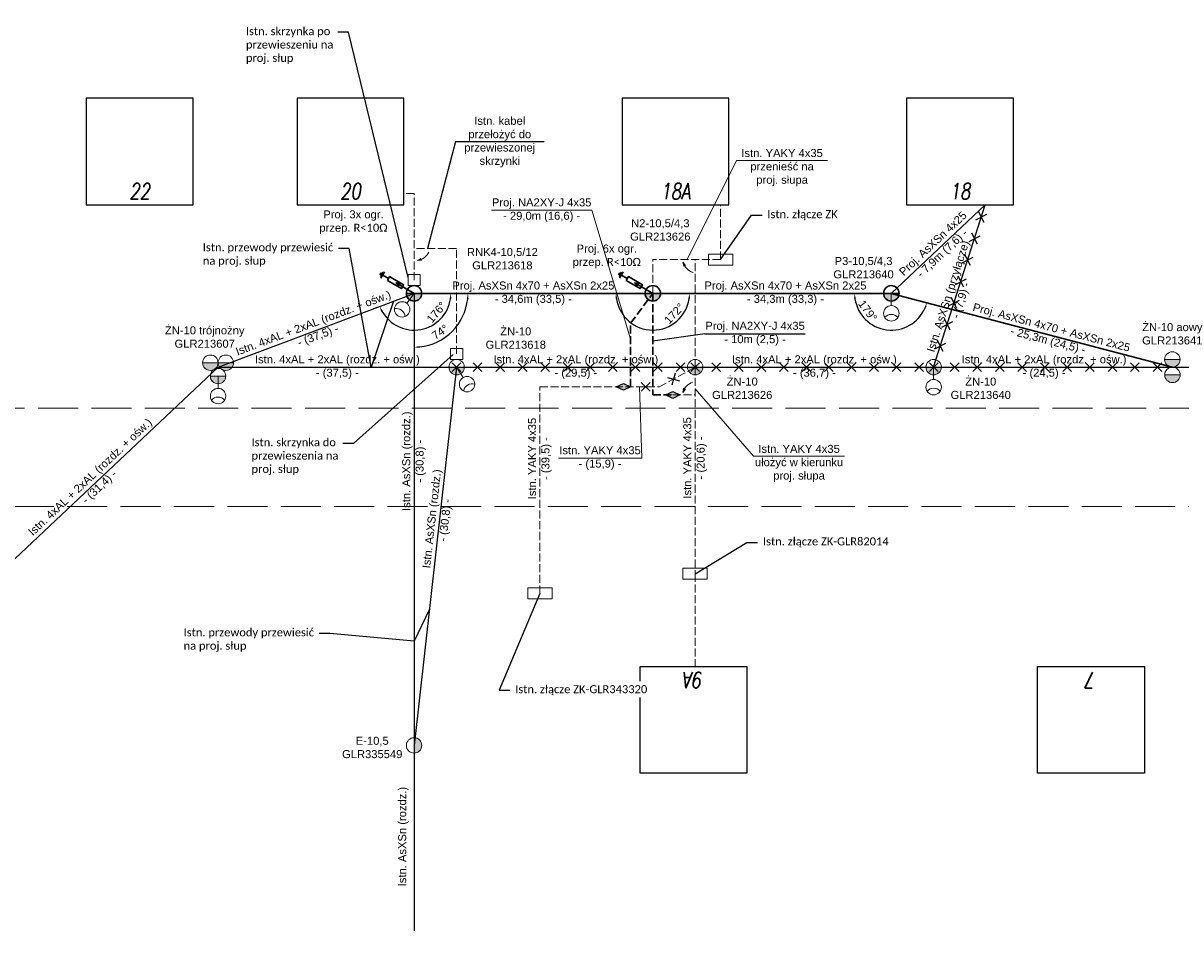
# Model space of a CAD drawing. Header units: metres. Extents: x 6536102 to 6570154, y 5559884 to 5568618.
# Tile 24 of 40: x 6541941 to 6542158, y 5564517 to 5564687. Entities that reach past the tile are written whole.
import ezdxf
from ezdxf import colors
from ezdxf.entities.mleader import LeaderData, LeaderLine
from ezdxf.lldxf.tags import DXFTag
from ezdxf.math import Vec2, Vec3

# ---------------------------------------------------------------- set-up
doc = ezdxf.new("R2010")
doc.units = ezdxf.units.M
doc.linetypes.add('1053', pattern=[2, 1.5, -0.5])
doc.layers.add('ELE_OSW', color=7, linetype='Continuous')
doc.layers.add('SCHEMATY_ELE', color=7, linetype='Continuous')
doc.styles.add('Romans_0.9', font='romans.shx', dxfattribs={"width": 0.75, "oblique": 9, "height": 0.1})
doc.styles.get("Standard").update_dxf_attribs({"font": 'arial.ttf'})
tags = doc.linetypes.add('ASXSN4X50+25', pattern='A,6.328383,-0.651518,["AsXSn 4x50+25",Standard,S=2.5,R=0,X=0,Y=-1.25],-25.651347,6.384745', length=39.015993).pattern_tags.tags
tags[6] = DXFTag(74, 10)
doc.dimstyles.new('ISO-25', dxfattribs={"dimtxt": 2.5, "dimasz": 2.5, "dimexe": 1.25, "dimexo": 0.625, "dimtad": 1, "dimtxsty": 'Standard', "dimcen": 2.5, "dimadec": 0, "dimazin": 0, "dimtfac": 1, "dimtmove": 0, "dimatfit": 3, "dimfxl": 1, "dimarcsym": 0})

# ---------------------------------------------------------------- blocks, each defined once
blk = doc.blocks.new('*D107')
at = {"color": 0, "linetype": 'ASXSN4X50+25', "lineweight": -2, "transparency": 16777216}
for p, q in [((6542095.91, 5564636.29), (6542095.28, 5564636.29)), ((6542110.68, 5564634.39), (6542111.28, 5564634.23))]:
    blk.add_line(p, q, dxfattribs=at)
blk.add_arc((6542103.42, 5564636.29), 6.88, 188.3332, 336.9598, dxfattribs=at)
at = {"color": 0, "linetype": 'ASXSN4X50+25', "transparency": 16777216}
for points in [[(6542096.44, 5564635.28), (6542096.77, 5564635.31), (6542096.53, 5564636.29)], [(6542109.59, 5564633.65), (6542109.91, 5564633.55), (6542110.08, 5564634.55)]]:
    blk.add_solid(points, dxfattribs=at)
at = {"layer": 'Defpoints', "color": 0, "linetype": 'ASXSN4X50+25', "transparency": 16777216}
for p in [(6542096.53, 5564636.29), (6542103.42, 5564636.29), (6542103.42, 5564636.29), (6542110.07, 5564634.55), (6542105.79, 5564629.83)]:
    blk.add_point(p, dxfattribs=at)
at = {"color": 0, "linetype": 'ASXSN4X50+25', "transparency": 16777216, "insert": (6542099, 5564633.03), "char_height": 1.8, "attachment_point": 5, "rotation": 306.4262}
blk.add_mtext('{\\H0.83333x;179%%D}', dxfattribs=at)
blk = doc.blocks.new('*D108')
at = {"color": 0, "linetype": 'ASXSN4X50+25', "lineweight": -2, "transparency": 16777216}
for p, q in [((6542058.12, 5564636.3), (6542050.61, 5564636.29)), ((6542059.37, 5564636.3), (6542066.88, 5564636.3))]:
    blk.add_line(p, q, dxfattribs=at)
blk.add_arc((6542058.75, 5564636.3), 6.88, 188.3459, 351.6687, dxfattribs=at)
at = {"color": 0, "linetype": 'ASXSN4X50+25', "lineweight": 50, "transparency": 16777216}
for points in [[(6542051.77, 5564635.28), (6542052.1, 5564635.31), (6542051.86, 5564636.29)], [(6542065.39, 5564635.31), (6542065.72, 5564635.29), (6542065.63, 5564636.3)]]:
    blk.add_solid(points, dxfattribs=at)
at = {"layer": 'Defpoints', "color": 0, "linetype": 'ASXSN4X50+25', "lineweight": 50, "transparency": 16777216}
for p in [(6542051.74, 5564636.3), (6542058.75, 5564636.3), (6542058.75, 5564636.3), (6542065.63, 5564636.3), (6542055.31, 5564630.33)]:
    blk.add_point(p, dxfattribs=at)
at = {"color": 0, "linetype": 'ASXSN4X50+25', "transparency": 16777216, "insert": (6542062.76, 5564632.53), "char_height": 1.8, "attachment_point": 5, "rotation": 46.7913}
blk.add_mtext('{\\H0.83333x;172%%D}', dxfattribs=at)
blk = doc.blocks.new('_None')
blk = doc.blocks.new('*D230')
at = {"color": 0, "linetype": 'ASXSN4X50+25', "lineweight": -2, "transparency": 16777216}
for p, q in [((6542021.11, 5564636.3), (6542022.18, 5564636.3)), ((6542007.05, 5564633.66), (6542006.43, 5564633.43))]:
    blk.add_line(p, q, dxfattribs=at)
blk.add_arc((6542014.05, 5564636.3), 6.88, 208.9492, 351.6687, dxfattribs=at)
at = {"color": 0, "linetype": 'ASXSN4X50+25', "lineweight": 50, "transparency": 16777216}
for points in [[(6542020.69, 5564635.31), (6542021.02, 5564635.29), (6542020.93, 5564636.3)], [(6542007.87, 5564632.89), (6542008.17, 5564633.03), (6542007.6, 5564633.87)]]:
    blk.add_solid(points, dxfattribs=at)
at = {"layer": 'Defpoints', "color": 0, "linetype": 'ASXSN4X50+25', "lineweight": 50, "transparency": 16777216}
for p in [(6542014.05, 5564636.3), (6542014.05, 5564636.3), (6542020.49, 5564636.3), (6542007.64, 5564633.88), (6542012.12, 5564629.69)]:
    blk.add_point(p, dxfattribs=at)
at = {"color": 0, "linetype": 'ASXSN4X50+25', "transparency": 16777216, "insert": (6542018.24, 5564632.75), "char_height": 1.8, "attachment_point": 5, "rotation": 49.7499}
blk.add_mtext('{\\H0.83333x;176%%D}', dxfattribs=at)
blk = doc.blocks.new('*D291')
at = {"color": 0, "linetype": 'ASXSN4X50+25', "lineweight": -2, "transparency": 16777216}
for p, q in [((6542020.14, 5564636.3), (6542025.38, 5564636.3)), ((6542014.05, 5564628.79), (6542014.05, 5564624.96))]:
    blk.add_line(p, q, dxfattribs=at)
blk.add_arc((6542014.05, 5564636.3), 10.08, 275.6842, 354.3158, dxfattribs=at)
at = {"color": 0, "linetype": 'ASXSN4X50+25', "lineweight": 50, "transparency": 16777216}
for points in [[(6542023.91, 5564635.3), (6542024.25, 5564635.29), (6542024.13, 5564636.3)], [(6542015.05, 5564626.09), (6542015.04, 5564626.43), (6542014.05, 5564626.21)]]:
    blk.add_solid(points, dxfattribs=at)
at = {"layer": 'Defpoints', "color": 0, "linetype": 'ASXSN4X50+25', "lineweight": 50, "transparency": 16777216}
for p in [(6542014.05, 5564636.3), (6542014.05, 5564636.3), (6542019.52, 5564636.3), (6542022.78, 5564631.25), (6542014.05, 5564629.41)]:
    blk.add_point(p, dxfattribs=at)
at = {"color": 0, "linetype": 'ASXSN4X50+25', "transparency": 16777216, "insert": (6542018.91, 5564629.07), "char_height": 1.8, "attachment_point": 5, "rotation": 33.9357}
blk.add_mtext('{\\H0.83333x;74%%D}', dxfattribs=at)

msp = doc.modelspace()

# ---------------------------------------------------------------- hatches: boundary and pattern name
h = msp.add_hatch(color=256)
h.dxf.hatch_style = 1
h.paths.add_polyline_path([(6542054.598, 5564618.781), (6542053.232, 5564618.152), (6542051.867, 5564618.781), (6542053.232, 5564619.409)])
h = msp.add_hatch(color=256)
h.dxf.hatch_style = 1
h.paths.add_polyline_path([(6542063.84, 5564617.267), (6542062.475, 5564616.639), (6542061.11, 5564617.267), (6542062.475, 5564617.895)])
at = {"layer": 'SCHEMATY_ELE', "linetype": '1053', "lineweight": 18}
h = msp.add_hatch(color=256, dxfattribs=at)
h.dxf.hatch_style = 1
h.paths.add_polyline_path([(6542014.606, 5564642.461), (6542015.409, 5564642.485), (6542015.308, 5564642.851)])
h = msp.add_hatch(color=256, dxfattribs=at)
h.dxf.hatch_style = 1
h.paths.add_polyline_path([(6542064.378, 5564642.15), (6542064.54, 5564641.363), (6542064.883, 5564641.526)])
at = {"layer": 'SCHEMATY_ELE', "lineweight": 30}
h = msp.add_hatch(color=7, dxfattribs=at)
h.dxf.hatch_style = 1
h.paths.add_polyline_path([(6542056.06, 5564638.115), (6542055.367, 5564638.27), (6542055.842, 5564637.742)])
h = msp.add_hatch(color=0, dxfattribs=at)
h.dxf.hatch_style = 1
edge = h.paths.add_edge_path()
edge.add_line((6542015.491, 5564636.295), (6542012.599, 5564636.295))
edge.add_arc((6542014.045, 5564636.295), 1.446, 180, 360)
h = msp.add_hatch(color=0, dxfattribs=at)
h.dxf.hatch_style = 1
edge = h.paths.add_edge_path()
edge.add_line((6542060.193, 5564636.295), (6542057.301, 5564636.295))
edge.add_arc((6542058.747, 5564636.295), 1.446, 180, 360)
h = msp.add_hatch(color=0, dxfattribs=at)
h.dxf.hatch_style = 1
edge = h.paths.add_edge_path()
edge.add_line((6542104.862, 5564636.295), (6542101.97, 5564636.295))
edge.add_arc((6542103.416, 5564636.295), 1.446, 180, 360)
at = {"layer": 'SCHEMATY_ELE', "lineweight": 18}
h = msp.add_hatch(color=8, dxfattribs=at)
h.dxf.hatch_style = 1
edge = h.paths.add_edge_path()
edge.add_line((6542157.484, 5564623.918), (6542154.592, 5564623.918))
edge.add_arc((6542156.038, 5564623.918), 1.446, 180, 360)
h = msp.add_hatch(color=8, dxfattribs=at)
h.dxf.hatch_style = 1
edge = h.paths.add_edge_path()
edge.add_line((6541977.336, 5564623.307), (6541974.445, 5564623.307))
edge.add_arc((6541975.891, 5564623.307), 1.446, 180, 360)
h = msp.add_hatch(color=8, dxfattribs=at)
h.dxf.hatch_style = 1
edge = h.paths.add_edge_path()
edge.add_line((6541980.228, 5564623.307), (6541977.336, 5564623.307))
edge.add_arc((6541978.782, 5564623.307), 1.446, 180, 360)
h = msp.add_hatch(color=8, dxfattribs=at)
h.dxf.hatch_style = 1
edge = h.paths.add_edge_path()
edge.add_line((6542023.452, 5564622.472), (6542020.56, 5564622.472))
edge.add_arc((6542022.006, 5564622.472), 1.446, 180, 360)
h = msp.add_hatch(color=8, dxfattribs=at)
h.dxf.hatch_style = 1
edge = h.paths.add_edge_path()
edge.add_line((6542068.121, 5564622.472), (6542065.23, 5564622.472))
edge.add_arc((6542066.676, 5564622.472), 1.446, 180, 360)
h = msp.add_hatch(color=8, dxfattribs=at)
h.dxf.hatch_style = 1
edge = h.paths.add_edge_path()
edge.add_line((6542112.791, 5564622.472), (6542109.899, 5564622.472))
edge.add_arc((6542111.345, 5564622.472), 1.446, 180, 360)
h = msp.add_hatch(color=8, dxfattribs=at)
h.dxf.hatch_style = 1
edge = h.paths.add_edge_path()
edge.add_line((6541978.782, 5564620.803), (6541975.891, 5564620.803))
edge.add_arc((6541977.336, 5564620.803), 1.446, 180, 360)
h = msp.add_hatch(color=8, dxfattribs=at)
h.dxf.hatch_style = 1
edge = h.paths.add_edge_path()
edge.add_line((6542157.507, 5564621.026), (6542154.616, 5564621.026))
edge.add_arc((6542156.062, 5564621.026), 1.446, 180, 360)
at = {"layer": 'SCHEMATY_ELE', "linetype": '1053', "lineweight": 18}
h = msp.add_hatch(color=256, dxfattribs=at)
h.dxf.hatch_style = 1
h.paths.add_polyline_path([(6542064.346, 5564617.732), (6542064.508, 5564618.519), (6542064.851, 5564618.356)])
at = {"layer": 'SCHEMATY_ELE', "lineweight": 18}
h = msp.add_hatch(color=8, dxfattribs=at)
h.dxf.hatch_style = 1
edge = h.paths.add_edge_path()
edge.add_line((6542014.045, 5564550.189), (6542014.045, 5564553.081))
edge.add_arc((6542014.045, 5564551.635), 1.446, -90, 90, ccw=False)

# ---------------------------------------------------------------- linework, layer by layer
for p, q in [((6542021.784, 5564664.75), (6542016.534, 5564644.672)), ((6542021.784, 5564664.75), (6542038.399, 5564664.75)), ((6542068.513, 5564628.748), (6542058.747, 5564627.342)), ((6542068.513, 5564628.748), (6542087.279, 5564628.748))]:
    msp.add_line(p, q)
at = {"lineweight": 18}
for p, q in [((6542074.442, 5564661.177), (6542065.213, 5564642.615)), ((6542074.442, 5564661.177), (6542091.481, 5564661.177)), ((6542028.553, 5564651.859), (6542047.319, 5564651.859)), ((6542047.319, 5564651.859), (6542054.598, 5564627.772)), ((6542056.664, 5564605.441), (6542056.276, 5564618.781)), ((6542077.617, 5564605.778), (6542066.676, 5564618.421)), ((6542041.063, 5564605.441), (6542056.664, 5564605.441)), ((6542077.617, 5564605.778), (6542094.656, 5564605.778))]:
    msp.add_line(p, q, dxfattribs=at)
at = {"lineweight": 30}
for p, q in [((6542103.416, 5564636.295), (6542121, 5564652.858)), ((6542058.715, 5564636.295), (6542014.045, 5564636.295)), ((6542058.747, 5564636.295), (6542103.416, 5564636.295)), ((6542103.416, 5564636.295), (6542156.015, 5564622.472))]:
    msp.add_line(p, q, dxfattribs=at)
at = {"color": 8}
for p, q in [((6542111.345, 5564622.472), (6542121, 5564652.858)), ((6541977.336, 5564622.472), (6542014.045, 5564636.295)), ((6542014.045, 5564636.295), (6542014.045, 5564551.635)), ((6541931.411, 5564579.206), (6541977.336, 5564622.472)), ((6541977.336, 5564622.472), (6542022.006, 5564622.472)), ((6542022.007, 5564622.472), (6542014.045, 5564551.635)), ((6542022.006, 5564622.472), (6542066.676, 5564622.472)), ((6542066.676, 5564622.472), (6542111.345, 5564622.472)), ((6542111.345, 5564622.472), (6542156.015, 5564622.472)), ((6542156.015, 5564622.472), (6542200.684, 5564622.472)), ((6542014.045, 5564551.635), (6542014.045, 5564516.909))]:
    msp.add_line(p, q, dxfattribs=at)
at = {"color": 1}
for p, q in [((6542119.249, 5564650.044), (6542121.3, 5564651.106)), ((6542120.806, 5564649.549), (6542119.744, 5564651.6)), ((6542117.972, 5564646.023), (6542120.023, 5564647.084)), ((6542119.528, 5564645.528), (6542118.466, 5564647.579)), ((6542118.25, 5564641.507), (6542117.188, 5564643.558)), ((6542116.694, 5564642.001), (6542118.745, 5564643.063)), ((6542116.972, 5564637.486), (6542115.911, 5564639.536)), ((6542115.416, 5564637.98), (6542117.467, 5564639.042)), ((6542114.138, 5564633.959), (6542116.189, 5564635.021)), ((6542115.695, 5564633.464), (6542114.633, 5564635.515)), ((6542112.861, 5564629.938), (6542114.911, 5564630.999)), ((6542114.417, 5564629.443), (6542113.355, 5564631.494)), ((6542111.583, 5564625.916), (6542113.634, 5564626.978)), ((6542113.139, 5564625.422), (6542112.077, 5564627.473)), ((6542021.19, 5564621.655), (6542022.823, 5564623.288)), ((6542021.19, 5564623.288), (6542022.823, 5564621.655)), ((6542025.12, 5564621.655), (6542026.753, 5564623.288)), ((6542025.12, 5564623.288), (6542026.753, 5564621.655)), ((6542029.34, 5564621.655), (6542030.973, 5564623.288)), ((6542029.34, 5564623.288), (6542030.973, 5564621.655)), ((6542033.559, 5564621.655), (6542035.192, 5564623.288)), ((6542033.559, 5564623.288), (6542035.192, 5564621.655)), ((6542037.779, 5564621.655), (6542039.412, 5564623.288)), ((6542037.779, 5564623.288), (6542039.412, 5564621.655)), ((6542041.998, 5564621.655), (6542043.631, 5564623.288)), ((6542041.998, 5564623.288), (6542043.631, 5564621.655)), ((6542046.217, 5564621.655), (6542047.85, 5564623.288)), ((6542046.217, 5564623.288), (6542047.85, 5564621.655)), ((6542050.437, 5564621.655), (6542052.07, 5564623.288)), ((6542050.437, 5564623.288), (6542052.07, 5564621.655)), ((6542054.656, 5564621.655), (6542056.289, 5564623.288)), ((6542054.656, 5564623.288), (6542056.289, 5564621.655)), ((6542058.875, 5564621.655), (6542060.508, 5564623.288)), ((6542058.875, 5564623.288), (6542060.508, 5564621.655)), ((6542063.094, 5564621.655), (6542064.727, 5564623.288)), ((6542063.094, 5564623.288), (6542064.727, 5564621.655)), ((6542065.875, 5564623.305), (6542067.508, 5564621.672)), ((6542067.508, 5564623.305), (6542065.875, 5564621.672)), ((6542069.822, 5564621.655), (6542071.455, 5564623.288)), ((6542069.822, 5564623.288), (6542071.455, 5564621.655)), ((6542074.041, 5564621.655), (6542075.674, 5564623.288)), ((6542074.041, 5564623.288), (6542075.674, 5564621.655)), ((6542078.261, 5564621.655), (6542079.894, 5564623.288)), ((6542078.261, 5564623.288), (6542079.894, 5564621.655)), ((6542082.48, 5564621.655), (6542084.113, 5564623.288)), ((6542082.48, 5564623.288), (6542084.113, 5564621.655)), ((6542086.699, 5564621.655), (6542088.332, 5564623.288)), ((6542086.699, 5564623.288), (6542088.332, 5564621.655)), ((6542090.919, 5564621.655), (6542092.552, 5564623.288)), ((6542090.919, 5564623.288), (6542092.552, 5564621.655)), ((6542095.138, 5564621.655), (6542096.771, 5564623.288)), ((6542095.138, 5564623.288), (6542096.771, 5564621.655)), ((6542099.358, 5564621.655), (6542100.991, 5564623.288)), ((6542099.358, 5564623.288), (6542100.991, 5564621.655)), ((6542103.577, 5564621.655), (6542105.21, 5564623.288)), ((6542103.577, 5564623.288), (6542105.21, 5564621.655)), ((6542107.796, 5564621.655), (6542109.429, 5564623.288)), ((6542107.796, 5564623.288), (6542109.429, 5564621.655)), ((6542110.545, 5564623.305), (6542112.178, 5564621.672)), ((6542112.178, 5564623.305), (6542110.545, 5564621.672)), ((6542114.459, 5564621.655), (6542116.093, 5564623.288)), ((6542114.459, 5564623.288), (6542116.093, 5564621.655)), ((6542118.679, 5564621.655), (6542120.312, 5564623.288)), ((6542118.679, 5564623.288), (6542120.312, 5564621.655)), ((6542122.898, 5564621.655), (6542124.531, 5564623.288)), ((6542122.898, 5564623.288), (6542124.531, 5564621.655)), ((6542127.118, 5564621.655), (6542128.751, 5564623.288)), ((6542127.118, 5564623.288), (6542128.751, 5564621.655)), ((6542131.337, 5564621.655), (6542132.97, 5564623.288)), ((6542131.337, 5564623.288), (6542132.97, 5564621.655)), ((6542135.556, 5564621.655), (6542137.189, 5564623.288)), ((6542135.556, 5564623.288), (6542137.189, 5564621.655)), ((6542139.776, 5564621.655), (6542141.409, 5564623.288)), ((6542139.776, 5564623.288), (6542141.409, 5564621.655)), ((6542143.995, 5564621.655), (6542145.628, 5564623.288)), ((6542143.995, 5564623.288), (6542145.628, 5564621.655)), ((6542148.215, 5564621.655), (6542149.848, 5564623.288)), ((6542148.215, 5564623.288), (6542149.848, 5564621.655)), ((6542152.434, 5564621.655), (6542154.067, 5564623.288)), ((6542152.434, 5564623.288), (6542154.067, 5564621.655)), ((6542056.597, 5564619.597), (6542058.23, 5564617.964)), ((6542058.23, 5564619.597), (6542056.597, 5564617.964)), ((6542061.506, 5564620.561), (6542063.724, 5564619.917)), ((6542062.937, 5564621.348), (6542062.293, 5564619.13))]:
    msp.add_line(p, q, dxfattribs=at)
at = {"color": 0, "linetype": '1053', "lineweight": 9, "ltscale": 5}
for p, q in [((6541843.618, 5564614.821), (6542526.32, 5564614.821)), ((6541689.08, 5564596.405), (6542891.293, 5564596.405))]:
    msp.add_line(p, q, dxfattribs=at)
at = {"color": 8, "ltscale": 0.5}
for points in [[(6541952.66, 5564652.858), (6541972.66, 5564652.858), (6541972.66, 5564672.858), (6541952.66, 5564672.858)], [(6541992.129, 5564652.858), (6542012.129, 5564652.858), (6542012.129, 5564672.858), (6541992.129, 5564672.858)], [(6542052.985, 5564652.858), (6542072.985, 5564652.858), (6542072.985, 5564672.858), (6542052.985, 5564672.858)], [(6542106.287, 5564652.858), (6542126.287, 5564652.858), (6542126.287, 5564672.858), (6542106.287, 5564672.858)], [(6542056.358, 5564566.433), (6542076.358, 5564566.433), (6542076.358, 5564546.433), (6542056.358, 5564546.433)], [(6542130.822, 5564566.433), (6542150.822, 5564566.433), (6542150.822, 5564546.433), (6542130.822, 5564546.433)]]:
    msp.add_lwpolyline(points, close=True, dxfattribs=at)
for points in [[(6542054.598, 5564618.781), (6542053.232, 5564618.152), (6542051.867, 5564618.781), (6542053.232, 5564619.409), (6542054.598, 5564618.781)], [(6542063.84, 5564617.267), (6542062.475, 5564616.639), (6542061.11, 5564617.267), (6542062.475, 5564617.895), (6542063.84, 5564617.267)]]:
    msp.add_lwpolyline(points)
at = {"layer": 'SCHEMATY_ELE', "color": 8, "linetype": '1053', "lineweight": 18}
for p, q in [((6542071.429, 5564642.615), (6542058.747, 5564642.615)), ((6542066.676, 5564622.472), (6542066.676, 5564583.799)), ((6542062.475, 5564617.267), (6542066.676, 5564617.267)), ((6542066.676, 5564583.799), (6542066.676, 5564566.433))]:
    msp.add_line(p, q, dxfattribs=at)
at = {"layer": 'SCHEMATY_ELE', "color": 7, "lineweight": 30}
for p, q in [((6542052.586, 5564640.167), (6542052.349, 5564639.762)), ((6542052.904, 5564640.244), (6542052.438, 5564639.447)), ((6542053.228, 5564640.329), (6542052.523, 5564639.124)), ((6542053.968, 5564639.088), (6542052.875, 5564639.726)), ((6542058.747, 5564636.295), (6542055.367, 5564638.27))]:
    msp.add_line(p, q, dxfattribs=at)
at = {"layer": 'SCHEMATY_ELE', "color": 8, "lineweight": 18}
for p, q in [((6542012.676, 5564634.452), (6542014.045, 5564636.295)), ((6542103.416, 5564634), (6542103.416, 5564636.295)), ((6542023.21, 5564620.518), (6542022.006, 5564622.472)), ((6542111.345, 5564620.176), (6542111.345, 5564622.472)), ((6541977.336, 5564618.507), (6541977.336, 5564620.803))]:
    msp.add_line(p, q, dxfattribs=at)
at = {"layer": 'SCHEMATY_ELE', "color": 8, "linetype": '1053', "lineweight": 18}
for points in [[(6542014.055, 5564638.781), (6542014.055, 5564654.975), (6542012.129, 5564654.975)], [(6542022.006, 5564624.958), (6542022.006, 5564644.672), (6542014.055, 5564644.672)], [(6542058.747, 5564636.295), (6542058.747, 5564642.615)], [(6542066.708, 5564622.472), (6542066.708, 5564642.615)], [(6542037.613, 5564580.107), (6542037.613, 5564618.781), (6542059.964, 5564618.781), (6542066.676, 5564622.472)]]:
    msp.add_lwpolyline(points, dxfattribs=at)
at = {"layer": 'SCHEMATY_ELE', "color": 8, "lineweight": 18}
for points in [[(6542069.149, 5564643.655), (6542073.71, 5564643.655), (6542073.71, 5564641.575), (6542069.149, 5564641.575)], [(6542012.914, 5564639.821), (6542015.195, 5564639.821), (6542015.195, 5564637.741), (6542012.914, 5564637.741)], [(6542020.866, 5564625.998), (6542023.146, 5564625.998), (6542023.146, 5564623.918), (6542020.866, 5564623.918)], [(6542064.395, 5564584.839), (6542068.956, 5564584.839), (6542068.956, 5564582.759), (6542064.395, 5564582.759)], [(6542035.332, 5564581.147), (6542039.893, 5564581.147), (6542039.893, 5564579.067), (6542035.332, 5564579.067)]]:
    msp.add_lwpolyline(points, close=True, dxfattribs=at)
at = {"layer": 'SCHEMATY_ELE', "linetype": '1053', "lineweight": 18}
for points in [[(6542014.606, 5564642.461), (6542015.409, 5564642.485), (6542015.308, 5564642.851), (6542014.606, 5564642.461)], [(6542064.378, 5564642.15), (6542064.54, 5564641.363), (6542064.883, 5564641.526), (6542064.378, 5564642.15)], [(6542064.346, 5564617.732), (6542064.508, 5564618.519), (6542064.851, 5564618.356), (6542064.346, 5564617.732)]]:
    msp.add_lwpolyline(points, dxfattribs=at)
at = {"layer": 'SCHEMATY_ELE', "color": 7, "lineweight": 30}
for points in [[(6542053.763, 5564638.737), (6542056.381, 5564637.207), (6542056.791, 5564637.908), (6542054.173, 5564639.439)], [(6542056.06, 5564638.115), (6542055.367, 5564638.27), (6542055.842, 5564637.742)]]:
    msp.add_lwpolyline(points, close=True, dxfattribs=at)
at = {"layer": 'SCHEMATY_ELE', "color": 0, "lineweight": 30}
for points in [[(6542015.491, 5564636.295), (6542012.599, 5564636.295, 1)], [(6542060.193, 5564636.295), (6542057.301, 5564636.295, 1)], [(6542104.862, 5564636.295), (6542101.97, 5564636.295, 1)]]:
    msp.add_lwpolyline(points, format="xyb", close=True, dxfattribs=at)
at = {"layer": 'SCHEMATY_ELE', "linetype": '1053', "lineweight": 30}
for points in [[(6542054.598, 5564618.781), (6542054.598, 5564630.727), (6542058.747, 5564636.295)], [(6542058.747, 5564636.295), (6542058.747, 5564617.267), (6542062.475, 5564617.267)]]:
    msp.add_lwpolyline(points, dxfattribs=at)
at = {"layer": 'SCHEMATY_ELE', "color": 8, "lineweight": 18}
for points in [[(6542104.661, 5564631.818, 0.4360015), (6542102.172, 5564631.818)], [(6542025.414, 5564619.313, 0.4360015), (6542023.294, 5564618.007)], [(6542112.59, 5564617.995, 0.4360015), (6542110.1, 5564617.995)], [(6541978.581, 5564616.326, 0.4360015), (6541976.092, 5564616.326)]]:
    msp.add_lwpolyline(points, format="xyb", dxfattribs=at)
for points in [[(6542157.484, 5564623.918), (6542154.592, 5564623.918, 1)], [(6541977.336, 5564623.307), (6541974.445, 5564623.307, 1)], [(6541980.228, 5564623.307), (6541977.336, 5564623.307, 1)], [(6542023.452, 5564622.472), (6542020.56, 5564622.472, 1)], [(6542068.121, 5564622.472), (6542065.23, 5564622.472, 1)], [(6542112.791, 5564622.472), (6542109.899, 5564622.472, 1)], [(6541978.782, 5564620.803), (6541975.891, 5564620.803, 1)], [(6542157.507, 5564621.026), (6542154.616, 5564621.026, 1)], [(6542014.045, 5564550.189), (6542014.045, 5564553.081, -1)]]:
    msp.add_lwpolyline(points, format="xyb", close=True, dxfattribs=at)
at = {"layer": 'SCHEMATY_ELE', "color": 0, "lineweight": 30}
for centre in [(6542014.045, 5564636.295), (6542058.747, 5564636.295), (6542103.416, 5564636.295)]:
    msp.add_circle(centre, 1.446, dxfattribs=at)
at = {"layer": 'SCHEMATY_ELE', "color": 8, "lineweight": 18}
for centre in [(6542103.416, 5564632.554), (6541975.891, 5564623.307), (6541978.782, 5564623.307), (6542022.006, 5564622.472), (6542066.676, 5564622.472), (6542111.345, 5564622.472), (6542156.038, 5564623.918), (6541977.336, 5564620.803), (6542156.062, 5564621.026), (6542023.968, 5564619.287), (6542111.345, 5564618.731), (6541977.336, 5564617.061), (6542014.045, 5564551.635)]:
    msp.add_circle(centre, 1.446, dxfattribs=at)
at = {"layer": 'SCHEMATY_ELE', "lineweight": 18}
for centre, start, end in [((6542014.274, 5564645.294), 276.68099, 333.4364), ((6542067.11, 5564642.965), 196.62229, 253.37771), ((6542067.078, 5564616.916), 106.62229, 163.37771)]:
    msp.add_arc(centre, 2.852, start, end, dxfattribs=at)

# ---------------------------------------------------------------- texts
at = {"layer": 'SCHEMATY_ELE', "color": 8, "lineweight": 18, "char_height": 1.5, "attachment_point": 5}
for s, insert, rotation in [('Istn. kabel^Jprzełożyć do \\Pprzewieszonej \\Pskrzynki', (6542030.091, 5564664.636), 360), ('Istn. YAKY 4x35^Jprzenieść na^Jproj. słupa', (6542082.961, 5564659.85), 360), ('Istn. AsXSn (przyłącze)^J- (7,9) -', (6542115.426, 5564635.316), 72.37223), ('Istn. 4xAL + 2xAL (rozdz. + ośw.)^J- (31,4) -', (6541954.374, 5564600.839), 43.29249), ('Istn. YAKY 4x35^J- (39,5) -', (6542037.613, 5564605.362), 90), ('Istn. YAKY 4x35^J- (20,6) -', (6542066.676, 5564605.474), 90), ('Istn. YAKY 4x35^J- (15,9) -', (6542048.863, 5564605.441), 360), ('Istn. YAKY 4x35^Jułożyć w kierunku ^Jproj. słupa', (6542086.136, 5564604.451), 360), ('Istn. AsXSn (rozdz.)', (6542012.039, 5564534.567), 90)]:
    msp.add_mtext_dynamic_manual_height_columns(s, width=32.99464, gutter_width=1.187, heights=[0], dxfattribs=dict(at, insert=insert, rotation=rotation))
at = {"layer": 'SCHEMATY_ELE', "color": 7, "lineweight": 18, "char_height": 3, "attachment_point": 5, "style": 'Romans_0.9'}
for s, insert in [('22', (6541962.66, 5564655.408)), ('18A', (6542062.985, 5564655.408)), ('18', (6542116.287, 5564655.408))]:
    msp.add_mtext_dynamic_manual_height_columns(s, width=4.61525, gutter_width=12.5, heights=[0], dxfattribs=dict(at, insert=insert))
at = {"layer": 'SCHEMATY_ELE', "lineweight": 18, "char_height": 1.5, "attachment_point": 5, "rotation": 360}
for s, insert in [('Proj. NA2XY-J 4x35^J- 29,0m (16,6) -', (6542037.936, 5564651.859)), ('Proj. NA2XY-J 4x35^J- 10m (2,5) -', (6542077.896, 5564628.748))]:
    msp.add_mtext_dynamic_manual_height_columns(s, width=32.99464, gutter_width=1.187, heights=[0], dxfattribs=dict(at, insert=insert))
at = {"layer": 'SCHEMATY_ELE', "color": 0, "lineweight": 18, "char_height": 1.5}
for s, width, insert, attachment_point in [('\\pxt13;N2-10,5/4,3^JGLR213626', 13.61035, (6542060.156, 5564646.16), 8), ('\\pxt13;RNK4-10,5/12\\PGLR213618', 13.61035, (6542030.579, 5564640.769), 8), ('Proj. 6x ogr. ^Jprzep. {\\A1;\\fCalibri|b0|i0|c238|p34;\\C256;R<10Ω}', 32.99464, (6542050.132, 5564643.217), 5), ('Proj. AsXSn 4x70 + AsXSn 2x25^J- 34,3m (33,3) -', 32.99464, (6542083.59, 5564636.295), 5)]:
    msp.add_mtext_dynamic_manual_height_columns(s, width=width, gutter_width=1.187, heights=[0], dxfattribs=dict(at, insert=insert, attachment_point=attachment_point))
at = {"layer": 'SCHEMATY_ELE', "color": 0, "lineweight": 18, "char_height": 1.5, "attachment_point": 5}
for s, insert, rotation in [('Proj. AsXSn 4x25^J- 7,9m (7,6) -', (6542112.208, 5564644.577), 43.28666), ('Proj. AsXSn 4x70 + AsXSn 2x25^J- 34,6m (33,5) -', (6542036.38, 5564636.295), 0), ('Proj. AsXSn 4x70 + AsXSn 2x25^J- 25,3m (24,5) -', (6542133.042, 5564628.51), 345.27547)]:
    msp.add_mtext_dynamic_manual_height_columns(s, width=32.99464, gutter_width=1.187, heights=[0], dxfattribs=dict(at, insert=insert, rotation=rotation))
at = {"layer": 'SCHEMATY_ELE', "color": 8, "lineweight": 18, "char_height": 1.5}
for s, width, insert, attachment_point in [('\\pxt13;ŻN-10 aowy^JGLR213641', 13.61035, (6542156.038, 5564626.708), 8), ('\\pxt13;ŻN-10 ^JGLR213618', 13.61035, (6542033.082, 5564625.909), 8), ('Istn. 4xAL + 2xAL (rozdz. + ośw.)^J- (29,5) -', 32.99464, (6542044.341, 5564622.472), 5), ('Istn. 4xAL + 2xAL (rozdz. + ośw.)^J- (36,7) -', 32.99464, (6542089.01, 5564622.472), 5), ('Istn. 4xAL + 2xAL (rozdz. + ośw.)^J- (24,5) -', 32.99464, (6542132.023, 5564622.472), 5), ('\\pxt13;ŻN-10 ^JGLR213626', 13.61035, (6542075.491, 5564616.507), 8), ('\\pxt13;ŻN-10 ^JGLR213640', 13.61035, (6542120.161, 5564616.507), 8), ('\\pxt13;E-10,5 ^JGLR335549', 13.61035, (6542006.205, 5564549.235), 8)]:
    msp.add_mtext_dynamic_manual_height_columns(s, width=width, gutter_width=1.187, heights=[0], dxfattribs=dict(at, insert=insert, attachment_point=attachment_point))
at = {"layer": 'SCHEMATY_ELE', "color": 7, "lineweight": 18, "char_height": 3, "attachment_point": 5, "rotation": 180, "style": 'Romans_0.9'}
for s, insert in [('9A', (6542066.358, 5564563.883)), ('7', (6542140.822, 5564563.883))]:
    msp.add_mtext_dynamic_manual_height_columns(s, width=4.61525, gutter_width=12.5, heights=[0], dxfattribs=dict(at, insert=insert))

# ---------------------------------------------------------------- dimensions: what is measured, and where the dimension line sits
at = {"color": 0, "linetype": 'ASXSN4X50+25'}
for base, line1, line2, text, picture, middle in [((6542055.306, 5564630.334), ((6542051.739, 5564636.295), (6542058.747, 5564636.295)), ((6542058.747, 5564636.295), (6542065.63, 5564636.297)), '{\\H0.83333x;172%%D}', '*D108', (6542063.764, 5564631.583)), ((6542105.793, 5564629.832), ((6542096.532, 5564636.293), (6542103.416, 5564636.294)), ((6542103.416, 5564636.294), (6542110.075, 5564634.545)), '{\\H0.83333x;179%%D}', '*D107', (6542097.877, 5564632.206))]:
    dim = msp.add_angular_dim_2l(base=base, line1=line1, line2=line2, text=text, dimstyle='ISO-25', override={"dimtxt": 1.8, "dimasz": 1}, dxfattribs=at)
    dim.commit()
    dim.dimension.update_dxf_attribs({"geometry": picture, "text_midpoint": middle, "dimtype": 162})

# ---------------------------------------------------------------- next in the draw order: leaders
at = {"layer": 'ELE_OSW', "color": 7, "linetype": 'Continuous', "lineweight": 18}
ml = msp.add_multileader_mtext('Standard', dxfattribs=at)
ml.set_content('{\\fCalibri|b0|i0|c238|p34;\\Q0;\\W1;Istn. złącze ZK}', color=7, style='Romans_0.9')
ml.set_leader_properties()
ml.set_arrow_properties(name='NONE')
ml.build(insert=Vec2(0, 0))
ml.multileader.update_dxf_attribs({"has_text_frame": 1, "dogleg_length": 2})
ctx = ml.context
ctx.base_point, ctx.char_height, ctx.landing_gap_size, ctx.plane_origin = Vec3(6542079.201, 5564650.919), 1.5, 1, Vec3(6542127.184, 5564664.651)
notes = []
notes.append((ctx, [(1, (1, 1, 0), (6542077.201, 5564650.919), (1, 0), 2, [(1, [(6542071.429, 5564642.615)], 0, [])])]))
ctx.mtext.insert, ctx.mtext.width, ctx.mtext.defined_height, ctx.mtext.flow_direction = Vec3(6542080.201, 5564651.88), 13.20275, 6.625, 5
ctx.mtext.has_bg_fill, ctx.mtext.bg_color, ctx.mtext.bg_scale_factor, ctx.mtext.bg_transparency, ctx.mtext.use_window_bg_color = 1, -1027028792, 1.5, 0, 1
ml = msp.add_multileader_mtext('Standard', dxfattribs=at)
ml.set_content('{\\fCalibri|b0|i0|c238|p34;\\Q0;\\W1;Istn. przewody przewiesić na proj. słup}', color=7, style='Romans_0.9')
ml.set_leader_properties()
ml.set_arrow_properties(name='NONE')
ml.build(insert=Vec2(0, 0))
ml.multileader.update_dxf_attribs({"has_text_frame": 1, "dogleg_length": 2})
ctx = ml.context
ctx.base_point, ctx.char_height, ctx.landing_gap_size, ctx.plane_origin = Vec3(6541973.474, 5564644.707), 1.5, 1, Vec3(6542023.663, 5564649.333)
notes.append((ctx, [(0, (1, 1, 0), (6542001.886, 5564644.707), (-1, 0), 2, [(0, [(6542010.168, 5564634.837), (6542006.024, 5564622.472)], 0, [])])]))
ctx.mtext.insert, ctx.mtext.width, ctx.mtext.defined_height, ctx.mtext.flow_direction = Vec3(6541974.474, 5564645.668), 24.92885, 6.625, 5
ctx.mtext.has_bg_fill, ctx.mtext.bg_color, ctx.mtext.bg_scale_factor, ctx.mtext.bg_transparency, ctx.mtext.use_window_bg_color = 1, -1027028792, 1.5, 0, 1
ml = msp.add_multileader_mtext('Standard', dxfattribs=at)
ml.set_content('{\\fCalibri|b0|i0|c238|p34;\\Q0;\\W1;Istn. złącze ZK-GLR82014}', color=7, style='Romans_0.9')
ml.set_leader_properties()
ml.set_arrow_properties(name='NONE')
ml.build(insert=Vec2(0, 0))
ml.multileader.update_dxf_attribs({"has_text_frame": 1, "dogleg_length": 2})
ctx = ml.context
ctx.base_point, ctx.char_height, ctx.landing_gap_size, ctx.plane_origin = Vec3(6542078.381, 5564589.638), 1.5, 1, Vec3(6542126.364, 5564603.37)
notes.append((ctx, [(1, (1, 1, 0), (6542076.381, 5564589.638), (1, 0), 2, [(1, [(6542066.676, 5564583.799)], 0, [])])]))
ctx.mtext.insert, ctx.mtext.width, ctx.mtext.defined_height, ctx.mtext.flow_direction = Vec3(6542079.381, 5564590.599), 25.56839, 6.625, 5
ctx.mtext.has_bg_fill, ctx.mtext.bg_color, ctx.mtext.bg_scale_factor, ctx.mtext.bg_transparency, ctx.mtext.use_window_bg_color = 1, -1027028792, 1.5, 0, 1
ml = msp.add_multileader_mtext('Standard', dxfattribs=at)
ml.set_content('{\\fCalibri|b0|i0|c238|p34;\\Q0;\\W1;Istn. złącze ZK-GLR343320}', color=7, style='Romans_0.9')
ml.set_leader_properties()
ml.set_arrow_properties(name='NONE')
ml.build(insert=Vec2(0, 0))
ml.multileader.update_dxf_attribs({"has_text_frame": 1, "dogleg_length": 2})
ctx = ml.context
ctx.base_point, ctx.char_height, ctx.landing_gap_size, ctx.plane_origin = Vec3(6542031.985, 5564561.957), 1.5, 1, Vec3(6542044.607, 5564589.85)
notes.append((ctx, [(1, (1, 1, 0), (6542029.985, 5564561.957), (1, 0), 2, [(1, [(6542037.613, 5564580.107)], 0, [])])]))
ctx.mtext.insert, ctx.mtext.width, ctx.mtext.defined_height, ctx.mtext.flow_direction = Vec3(6542032.985, 5564562.917), 25.56839, 6.625, 5
ctx.mtext.has_bg_fill, ctx.mtext.bg_color, ctx.mtext.bg_scale_factor, ctx.mtext.bg_transparency, ctx.mtext.use_window_bg_color = 1, -1027028792, 1.5, 0, 1
ml = msp.add_multileader_mtext('Standard', dxfattribs=at)
ml.set_content('{\\fCalibri|b0|i0|c238|p34;\\Q0;\\W1;Istn. przewody przewiesić na proj. słup}', color=7, style='Romans_0.9')
ml.set_leader_properties()
ml.set_arrow_properties(name='NONE')
ml.build(insert=Vec2(0, 0))
ml.multileader.update_dxf_attribs({"has_text_frame": 1, "dogleg_length": 2})
ctx = ml.context
ctx.base_point, ctx.char_height, ctx.landing_gap_size, ctx.plane_origin = Vec3(6541969.879, 5564572.604), 1.5, 1, Vec3(6542020.068, 5564577.23)
notes.append((ctx, [(0, (1, 1, 0), (6541998.291, 5564572.604), (-1, 0), 2, [(0, [(6542016.897, 5564577.008), (6542014.045, 5564571.142)], 0, [])])]))
ctx.mtext.insert, ctx.mtext.width, ctx.mtext.defined_height, ctx.mtext.flow_direction = Vec3(6541970.879, 5564573.564), 24.92885, 6.625, 5
ctx.mtext.has_bg_fill, ctx.mtext.bg_color, ctx.mtext.bg_scale_factor, ctx.mtext.bg_transparency, ctx.mtext.use_window_bg_color = 1, -1027028792, 1.5, 0, 1
for ctx, leaders in notes:
    for number, flags, end, landing, length, lines in leaders:
        leader = LeaderData()
        leader.index, (leader.has_last_leader_line, leader.has_dogleg_vector, leader.attachment_direction) = number, flags
        leader.last_leader_point, leader.dogleg_vector, leader.dogleg_length = Vec3(end), Vec3(landing), length
        for number, points, colour, breaks in lines:
            line = LeaderLine()
            line.index, line.vertices, line.color, line.breaks = number, Vec3.list(points), colors.encode_raw_color(colour), breaks
            leader.lines.append(line)
        ctx.leaders.append(leader)

# ---------------------------------------------------------------- next in the draw order: linework, layer by layer
at = {"layer": 'SCHEMATY_ELE', "color": 8, "linetype": '1053', "lineweight": 18}
msp.add_line((6542071.429, 5564642.615), (6542071.429, 5564652.858), dxfattribs=at)
at = {"layer": 'SCHEMATY_ELE', "color": 8, "lineweight": 18}
msp.add_lwpolyline([(6542012.375, 5564631.959, 0.4360015), (6542010.377, 5564633.443)], format="xyb", dxfattribs=at)
msp.add_circle((6542011.814, 5564633.291), 1.446, dxfattribs=at)

# ---------------------------------------------------------------- next in the draw order: texts
at = {"layer": 'SCHEMATY_ELE', "color": 0, "lineweight": 18, "insert": (6542098.215, 5564639.086), "char_height": 1.5, "attachment_point": 8}
msp.add_mtext_dynamic_manual_height_columns('\\pxt13;P3-10,5/4,3^JGLR213640', width=13.61035, gutter_width=1.187, heights=[0], dxfattribs=at)
at = {"layer": 'SCHEMATY_ELE', "color": 8, "lineweight": 18, "insert": (6541974.835, 5564626.097), "char_height": 1.5, "attachment_point": 8}
msp.add_mtext_dynamic_manual_height_columns('\\pxt13;ŻN-10 trójnożny^JGLR213607', width=15.70774, gutter_width=1.187, heights=[0], dxfattribs=at)

# ---------------------------------------------------------------- next in the draw order: dimensions: what is measured, and where the dimension line sits
at = {"color": 0, "linetype": 'ASXSN4X50+25'}
dim = msp.add_angular_dim_2l(base=(6542012.119, 5564629.687), line1=((6542020.488, 5564636.295), (6542014.045, 5564636.295)), line2=((6542014.045, 5564636.295), (6542007.636, 5564633.884)), text='{\\H0.83333x;176%%D}', dimstyle='ISO-25', override={"dimtxt": 1.8, "dimasz": 1}, dxfattribs=at)
dim.commit()
dim.dimension.update_dxf_attribs({"geometry": '*D230', "text_midpoint": (6542019.299, 5564631.848), "dimtype": 162})

# ---------------------------------------------------------------- next in the draw order: leaders
at = {"layer": 'ELE_OSW', "color": 7, "linetype": 'Continuous', "lineweight": 18}
ml = msp.add_multileader_mtext('Standard', dxfattribs=at)
ml.set_content('{\\fCalibri|b0|i0|c238|p34;\\Q0;\\W1;Istn. skrzynka po przewieszeniu na proj. słup}', color=7, style='Romans_0.9')
ml.set_leader_properties()
ml.set_arrow_properties(name='NONE')
ml.build(insert=Vec2(0, 0))
ml.multileader.update_dxf_attribs({"has_text_frame": 1, "dogleg_length": 2})
ctx = ml.context
ctx.base_point, ctx.char_height, ctx.landing_gap_size, ctx.plane_origin = Vec3(6541981.55, 5564685.193), 1.5, 1, Vec3(6542038.324, 5564694.858)
notes = []
notes.append((ctx, [(0, (1, 1, 0), (6542001.748, 5564685.193), (-1, 0), 2, [(1, [(6542012.914, 5564639.276)], 0, [])])]))
ctx.mtext.insert, ctx.mtext.width, ctx.mtext.defined_height, ctx.mtext.flow_direction = Vec3(6541982.55, 5564686.153), 16.9634, 6.625, 5
ctx.mtext.has_bg_fill, ctx.mtext.bg_color, ctx.mtext.bg_scale_factor, ctx.mtext.bg_transparency, ctx.mtext.use_window_bg_color = 1, -1027028792, 1.5, 0, 1
ml = msp.add_multileader_mtext('Standard', dxfattribs=at)
ml.set_content('{\\fCalibri|b0|i0|c238|p34;\\Q0;\\W1;Istn. skrzynka do przewieszenia na proj. słup}', color=7, style='Romans_0.9')
ml.set_leader_properties()
ml.set_arrow_properties(name='NONE')
ml.build(insert=Vec2(0, 0))
ml.multileader.update_dxf_attribs({"has_text_frame": 1, "dogleg_length": 2})
ctx = ml.context
ctx.base_point, ctx.char_height, ctx.landing_gap_size, ctx.plane_origin = Vec3(6541982.599, 5564608.207), 1.5, 1, Vec3(6542039.263, 5564617.872)
notes.append((ctx, [(0, (1, 1, 0), (6542002.688, 5564608.207), (-1, 0), 2, [(1, [(6542021.385, 5564624.832)], 0, [])])]))
ctx.mtext.insert, ctx.mtext.width, ctx.mtext.defined_height, ctx.mtext.flow_direction = Vec3(6541983.599, 5564609.167), 16.9634, 6.625, 5
ctx.mtext.has_bg_fill, ctx.mtext.bg_color, ctx.mtext.bg_scale_factor, ctx.mtext.bg_transparency, ctx.mtext.use_window_bg_color = 1, -1027028792, 1.5, 0, 1
for ctx, leaders in notes:
    for number, flags, end, landing, length, lines in leaders:
        leader = LeaderData()
        leader.index, (leader.has_last_leader_line, leader.has_dogleg_vector, leader.attachment_direction) = number, flags
        leader.last_leader_point, leader.dogleg_vector, leader.dogleg_length = Vec3(end), Vec3(landing), length
        for number, points, colour, breaks in lines:
            line = LeaderLine()
            line.index, line.vertices, line.color, line.breaks = number, Vec3.list(points), colors.encode_raw_color(colour), breaks
            leader.lines.append(line)
        ctx.leaders.append(leader)

# ---------------------------------------------------------------- next in the draw order: hatches: boundary and pattern name
at = {"layer": 'SCHEMATY_ELE', "lineweight": 30}
h = msp.add_hatch(color=7, dxfattribs=at)
h.dxf.hatch_style = 1
h.paths.add_polyline_path([(6542011.359, 5564638.115), (6542010.665, 5564638.27), (6542011.141, 5564637.742)])

# ---------------------------------------------------------------- next in the draw order: linework, layer by layer
at = {"layer": 'SCHEMATY_ELE', "color": 7, "lineweight": 30}
for p, q in [((6542007.884, 5564640.167), (6542007.648, 5564639.762)), ((6542008.203, 5564640.244), (6542007.737, 5564639.447)), ((6542008.526, 5564640.329), (6542007.822, 5564639.124)), ((6542009.266, 5564639.088), (6542008.174, 5564639.726)), ((6542014.045, 5564636.295), (6542010.665, 5564638.27))]:
    msp.add_line(p, q, dxfattribs=at)
for points in [[(6542009.061, 5564638.737), (6542011.679, 5564637.207), (6542012.089, 5564637.908), (6542009.471, 5564639.439)], [(6542011.359, 5564638.115), (6542010.665, 5564638.27), (6542011.141, 5564637.742)]]:
    msp.add_lwpolyline(points, close=True, dxfattribs=at)

# ---------------------------------------------------------------- next in the draw order: texts
at = {"layer": 'SCHEMATY_ELE', "color": 7, "lineweight": 18, "insert": (6542002.129, 5564655.408), "char_height": 3, "attachment_point": 5, "style": 'Romans_0.9'}
msp.add_mtext_dynamic_manual_height_columns('20', width=4.61525, gutter_width=12.5, heights=[0], dxfattribs=at)
at = {"layer": 'SCHEMATY_ELE', "color": 0, "lineweight": 18, "insert": (6542002.69, 5564649.615), "char_height": 1.5, "attachment_point": 5}
msp.add_mtext_dynamic_manual_height_columns('Proj. 3x ogr. ^Jprzep. {\\A1;\\fCalibri|b0|i0|c238|p34;\\C256;R<10Ω}', width=32.99464, gutter_width=1.187, heights=[0], dxfattribs=at)
at = {"layer": 'SCHEMATY_ELE', "color": 8, "lineweight": 18, "char_height": 1.5, "attachment_point": 5}
for s, insert, rotation in [('Istn. 4xAL + 2xAL (rozdz. + ośw.)^J- (37,5) -', (6541995.675, 5564629.384), 20.61791), ('Istn. AsXSn (rozdz.)^J- (30,8) -', (6542014.045, 5564604.862), 90), ('Istn. AsXSn (rozdz.)^J- (30,8) -', (6542018.798, 5564593.923), 83.5885)]:
    msp.add_mtext_dynamic_manual_height_columns(s, width=32.99464, gutter_width=1.187, heights=[0], dxfattribs=dict(at, insert=insert, rotation=rotation))
at = {"layer": 'SCHEMATY_ELE', "color": 8, "lineweight": 18, "insert": (6541999.671, 5564622.472), "char_height": 1.5, "attachment_point": 5}
msp.add_mtext_dynamic_manual_height_columns('Istn. 4xAL + 2xAL (rozdz. + ośw.)^J- (37,5) -', width=32.99464, gutter_width=1.187, heights=[0], dxfattribs=at)

# ---------------------------------------------------------------- next in the draw order: dimensions: what is measured, and where the dimension line sits
at = {"color": 0, "linetype": 'ASXSN4X50+25'}
dim = msp.add_angular_dim_2l(base=(6542022.778, 5564631.253), line1=((6542019.517, 5564636.295), (6542014.045, 5564636.295)), line2=((6542014.045, 5564636.295), (6542014.045, 5564629.412)), text='{\\H0.83333x;74%%D}', dimstyle='ISO-25', override={"dimtxt": 1.8, "dimasz": 1}, dxfattribs=at)
dim.commit()
dim.dimension.update_dxf_attribs({"geometry": '*D291', "text_midpoint": (6542019.675, 5564627.929), "dimtype": 162})

doc.saveas('drawing.dxf')
